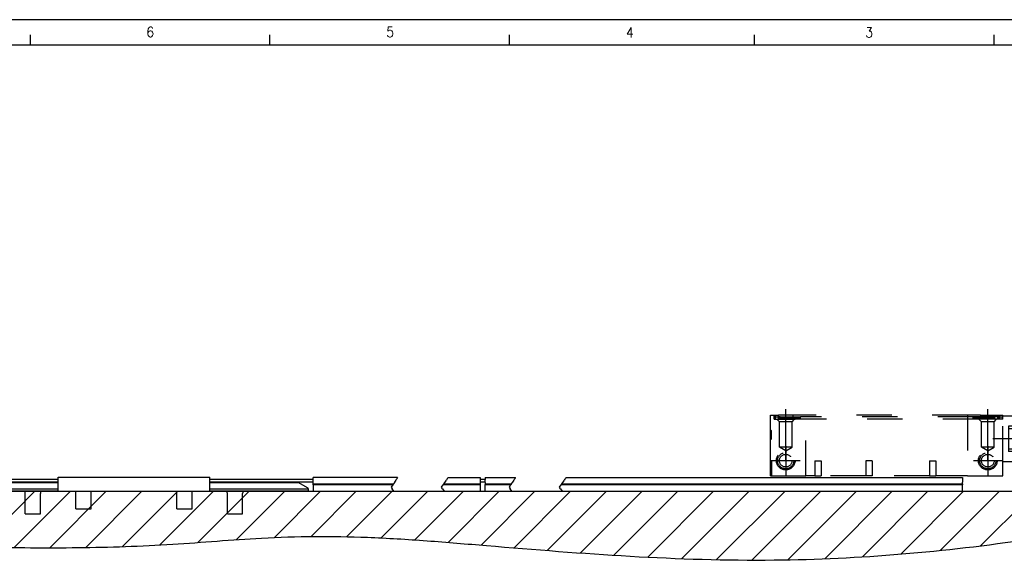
# Model space of a CAD drawing. Header units: millimetres. Extents: x -85 to 3708, y -72 to 348.
# Tile 7 of 10: x 216 to 411, y 240 to 348. Entities that reach past the tile are written whole.
import ezdxf

# ---------------------------------------------------------------- set-up
doc = ezdxf.new("R2010")
doc.units = ezdxf.units.MM
doc.linetypes.add('DASHED', pattern=[15, 7, -8])
doc.linetypes.add('DOT_CENTER', pattern=[14, 12, -1, 0, -1])
doc.layers.add('1', color=7, linetype='Continuous')
doc.styles.add('CONVERTER_11', font='txt.shx', dxfattribs={"width": 0.9})

# ---------------------------------------------------------------- blocks, each defined once
blk = doc.blocks.new('CABEZA_REGLA_EXPOSED_1__4', base_point=(364.99, 257.76))
at = {"color": 2, "linetype": 'DASHED'}
for p, q in [((364.99, 266.86), (364.99, 269.76)), ((364.99, 269.76), (365.69, 269.76)), ((365.69, 269.76), (365.99, 269.76)), ((365.69, 268.96), (365.69, 269.76)), ((365.69, 268.96), (365.79, 268.96)), ((365.79, 269.46), (366.69, 269.46)), ((365.79, 268.96), (365.79, 269.46)), ((365.79, 268.96), (365.99, 268.96)), ((365.99, 269.76), (366.58, 269.76)), ((365.99, 268.96), (365.99, 269.76)), ((365.99, 268.96), (366.24, 268.96)), ((366.74, 268.46), (366.24, 268.96)), ((366.24, 268.96), (366.58, 268.96)), ((366.58, 268.96), (366.58, 269.76)), ((369.41, 269.76), (366.58, 269.76)), ((366.58, 268.96), (366.72, 268.96)), ((366.72, 269.46), (366.69, 269.46)), ((366.69, 269.16), (366.69, 269.46)), ((367.03, 269.16), (366.69, 269.16)), ((366.89, 269.46), (366.72, 269.46)), ((366.72, 268.96), (366.72, 269.46)), ((366.72, 268.96), (367.71, 268.96)), ((366.89, 269.46), (367.71, 269.46)), ((366.89, 269.32), (366.89, 269.46)), ((366.89, 269.32), (370.69, 269.32)), ((367.03, 269.16), (366.89, 269.32)), ((370.55, 269.16), (367.03, 269.16)), ((367.71, 269.46), (368.34, 269.46)), ((367.71, 269.46), (367.71, 268.96)), ((367.71, 268.96), (368.34, 268.96)), ((368.34, 269.46), (368.37, 269.46)), ((368.34, 269.46), (368.34, 268.96)), ((368.34, 268.96), (368.37, 268.96)), ((368.37, 269.46), (368.62, 269.46)), ((368.37, 269.46), (368.37, 268.96)), ((368.37, 268.96), (368.62, 268.96)), ((368.62, 269.46), (368.96, 269.46)), ((368.62, 269.46), (368.62, 268.96)), ((368.62, 268.96), (368.96, 268.96)), ((368.96, 269.46), (369.21, 269.46)), ((368.96, 269.46), (368.96, 268.96)), ((368.96, 268.96), (369.21, 268.96)), ((369.21, 269.46), (369.24, 269.46)), ((369.21, 269.46), (369.21, 268.96)), ((369.21, 268.96), (369.24, 268.96)), ((369.24, 269.46), (369.4, 269.46)), ((369.24, 269.46), (369.24, 268.96)), ((369.24, 268.46), (369.74, 268.96)), ((369.24, 268.96), (369.4, 268.96)), ((369.41, 269.76), (369.4, 269.46)), ((369.4, 269.46), (369.87, 269.46)), ((369.4, 268.96), (369.4, 269.46)), ((369.4, 268.96), (369.74, 268.96)), ((371.99, 269.76), (369.41, 269.76)), ((369.74, 268.96), (369.87, 268.96)), ((369.87, 269.46), (369.89, 269.46)), ((369.87, 269.46), (369.87, 268.96)), ((369.87, 268.96), (369.89, 268.96)), ((369.89, 269.46), (370.69, 269.46)), ((369.89, 268.96), (369.89, 269.46)), ((406.09, 268.96), (369.89, 268.96)), ((370.55, 269.16), (370.69, 269.32)), ((370.89, 269.16), (370.55, 269.16)), ((370.69, 269.46), (370.89, 269.46)), ((370.69, 269.32), (370.69, 269.46)), ((370.89, 269.16), (370.89, 269.46)), ((405.09, 269.46), (370.89, 269.46)), ((371.99, 257.76), (371.99, 269.76)), ((403.99, 269.76), (371.99, 269.76)), ((403.99, 269.76), (403.99, 257.76)), ((406.57, 269.76), (403.99, 269.76)), ((405.09, 269.16), (405.09, 269.46)), ((405.29, 269.46), (405.09, 269.46)), ((405.43, 269.16), (405.09, 269.16)), ((406.09, 269.46), (405.29, 269.46)), ((405.29, 269.32), (405.29, 269.46)), ((405.29, 269.32), (406.24, 269.32)), ((405.43, 269.16), (405.29, 269.32)), ((408.95, 269.16), (405.43, 269.16)), ((406.11, 269.46), (406.09, 269.46)), ((406.09, 268.96), (406.09, 269.46)), ((406.11, 268.96), (406.09, 268.96)), ((406.57, 269.46), (406.11, 269.46)), ((406.11, 269.46), (406.11, 268.96)), ((406.24, 268.96), (406.11, 268.96)), ((406.24, 269.32), (409.09, 269.32)), ((406.57, 268.96), (406.24, 268.96)), ((406.74, 268.46), (406.24, 268.96)), ((406.57, 269.76), (409.4, 269.76)), ((406.57, 269.76), (406.57, 269.46)), ((406.74, 269.46), (406.57, 269.46)), ((406.57, 269.46), (406.57, 268.96)), ((406.74, 268.96), (406.57, 268.96)), ((406.77, 269.46), (406.74, 269.46)), ((406.74, 269.46), (406.74, 268.96)), ((406.77, 268.96), (406.74, 268.96)), ((406.77, 269.46), (406.77, 268.96)), ((407.02, 269.46), (406.77, 269.46)), ((407.02, 268.96), (406.77, 268.96)), ((407.02, 269.46), (407.02, 268.96)), ((407.36, 269.46), (407.02, 269.46)), ((407.36, 268.96), (407.02, 268.96)), ((407.36, 269.46), (407.36, 268.96)), ((407.61, 269.46), (407.36, 269.46)), ((407.61, 268.96), (407.36, 268.96)), ((407.64, 269.46), (407.61, 269.46)), ((407.61, 269.46), (407.61, 268.96)), ((407.64, 268.96), (407.61, 268.96)), ((408.27, 269.46), (407.64, 269.46)), ((407.64, 269.46), (407.64, 268.96)), ((408.27, 268.96), (407.64, 268.96)), ((409.09, 269.46), (408.27, 269.46)), ((408.27, 269.46), (408.27, 268.96)), ((409.26, 268.96), (408.27, 268.96)), ((408.95, 269.16), (409.09, 269.32)), ((409.29, 269.16), (408.95, 269.16)), ((409.26, 269.46), (409.09, 269.46)), ((409.09, 269.32), (409.09, 269.46)), ((409.24, 268.46), (409.74, 268.96)), ((409.29, 269.46), (409.26, 269.46)), ((409.26, 268.96), (409.26, 269.46)), ((409.4, 268.96), (409.26, 268.96)), ((409.29, 269.16), (409.29, 269.46)), ((410.19, 269.46), (409.29, 269.46)), ((409.4, 269.76), (409.99, 269.76)), ((409.4, 268.96), (409.4, 269.76)), ((409.74, 268.96), (409.4, 268.96)), ((409.99, 268.96), (409.74, 268.96)), ((409.99, 269.76), (410.29, 269.76)), ((409.99, 268.96), (409.99, 269.76)), ((410.19, 268.96), (409.99, 268.96)), ((410.19, 269.46), (410.19, 268.96)), ((410.19, 269.46), (410.89, 269.46)), ((410.29, 268.96), (410.19, 268.96)), ((410.29, 269.76), (410.99, 269.76)), ((410.29, 269.76), (410.29, 268.96)), ((410.89, 268.96), (410.29, 268.96)), ((410.89, 268.96), (410.89, 269.46)), ((410.99, 268.96), (410.89, 268.96)), ((410.99, 269.56), (410.99, 269.76)), ((410.99, 268.96), (410.99, 269.56)), ((412.78, 269.56), (410.99, 269.56)), ((410.99, 260.56), (410.99, 268.96)), ((413.7, 268.86), (413.14, 269.42)), ((369.24, 268.46), (366.74, 268.46)), ((366.74, 263.46), (366.74, 268.46)), ((369.24, 263.46), (369.24, 268.46)), ((406.74, 263.46), (406.74, 268.46)), ((409.24, 268.46), (406.74, 268.46)), ((409.24, 263.46), (409.24, 268.46)), ((417.99, 267.56), (412.08, 267.56)), ((412.08, 267.56), (412.08, 267.06)), ((412.08, 267.06), (412.08, 263.06)), ((418.49, 267.06), (412.08, 267.06)), ((417.99, 268.56), (414.4, 268.56)), ((417.99, 261.56), (417.99, 268.56)), ((418.49, 268.06), (417.99, 268.56)), ((417.99, 267.56), (418.49, 268.06)), ((418.49, 268.06), (418.49, 267.06)), ((418.49, 267.06), (418.49, 263.06)), ((364.99, 264.86), (364.99, 266.86)), ((365.19, 266.66), (364.99, 266.86)), ((365.19, 265.06), (364.99, 264.86)), ((365.19, 265.06), (365.19, 266.66)), ((364.99, 260.76), (364.99, 264.86)), ((367.99, 262.71), (366.74, 263.46)), ((369.24, 263.46), (366.74, 263.46)), ((367.99, 262.71), (369.24, 263.46)), ((409.24, 263.46), (406.74, 263.46)), ((407.99, 262.71), (406.74, 263.46)), ((407.99, 262.71), (409.24, 263.46)), ((412.08, 263.06), (412.08, 262.56)), ((418.49, 263.06), (412.08, 263.06)), ((417.99, 262.56), (412.08, 262.56)), ((413.7, 261.27), (413.14, 260.71)), ((417.99, 261.56), (414.4, 261.56)), ((417.99, 262.56), (418.49, 262.06)), ((418.49, 262.06), (417.99, 261.56)), ((418.49, 263.06), (418.49, 262.06)), ((365.19, 260.76), (364.99, 260.76)), ((364.99, 257.76), (364.99, 260.76)), ((365.19, 260.76), (365.19, 257.76)), ((373.77, 260.76), (375.01, 260.76)), ((373.77, 260.76), (373.77, 257.76)), ((375.01, 260.76), (375.01, 257.76)), ((383.87, 260.76), (383.87, 257.76)), ((385.11, 260.76), (383.87, 260.76)), ((385.11, 260.76), (385.11, 257.76)), ((396.47, 260.76), (397.71, 260.76)), ((396.47, 260.76), (396.47, 257.76)), ((397.71, 260.76), (397.71, 257.76)), ((410.99, 257.76), (410.99, 260.56)), ((412.78, 260.56), (410.99, 260.56)), ((364.99, 257.76), (365.19, 257.76)), ((365.19, 257.76), (371.99, 257.76)), ((373.77, 257.76), (371.99, 257.76)), ((373.77, 257.76), (375.01, 257.76)), ((383.87, 257.76), (375.01, 257.76)), ((385.11, 257.76), (383.87, 257.76)), ((396.47, 257.76), (385.11, 257.76)), ((396.47, 257.76), (397.71, 257.76)), ((403.99, 257.76), (397.71, 257.76)), ((403.99, 257.76), (410.99, 257.76))]:
    blk.add_line(p, q, dxfattribs=at)
for centre, radius in [((367.99, 260.76), 1.85), ((367.99, 260.76), 1.6), ((367.99, 260.76), 1.25), ((407.99, 260.76), 1.85), ((407.99, 260.76), 1.6), ((407.99, 260.76), 1.25)]:
    blk.add_circle(centre, radius, dxfattribs=at)
for centre, radius, start, end in [((412.78, 269.06), 0.5, 45, 90), ((414.4, 269.56), 1, 225, 270), ((414.4, 260.56), 1, 90, 135), ((412.78, 261.06), 0.5, 270, 315)]:
    blk.add_arc(centre, radius, start, end, dxfattribs=at)
at = {"layer": '1', "color": 2, "linetype": 'DOT_CENTER'}
for p, q in [((367.99, 260.71), (367.99, 270.96)), ((407.99, 260.71), (407.99, 270.96)), ((420.49, 265.06), (408.99, 265.06)), ((367.99, 263.61), (367.99, 257.91)), ((407.99, 263.61), (407.99, 257.91)), ((370.84, 260.76), (365.14, 260.76)), ((410.84, 260.76), (405.14, 260.76))]:
    blk.add_line(p, q, dxfattribs=at)
blk = doc.blocks.new('Regla_64__5', base_point=(32.99, 250.26))
at = {"color": 7, "linetype": 'Continuous'}
for p, q in [((223.99, 257.51), (253.99, 257.51)), ((223.99, 257.01), (223.99, 257.51)), ((253.99, 257.01), (253.99, 257.51)), ((291.17, 257.41), (274.49, 257.41)), ((274.49, 257.01), (274.49, 257.41)), ((301.17, 257.41), (307.49, 257.41)), ((307.49, 257.41), (307.49, 257.01)), ((308.49, 257.41), (308.49, 257.01)), ((308.49, 257.41), (314.52, 257.41)), ((324.52, 257.41), (402.99, 257.41)), ((402.99, 257.41), (402.99, 257.01)), ((223.99, 257.01), (203.49, 257.01)), ((223.99, 256.51), (203.49, 256.51)), ((206.49, 256.46), (223.99, 256.46)), ((223.99, 256.51), (223.99, 257.01)), ((223.99, 256.46), (223.99, 256.51)), ((223.99, 254.71), (223.99, 256.46)), ((274.49, 257.01), (253.99, 257.01)), ((253.99, 256.51), (253.99, 257.01)), ((274.49, 256.51), (253.99, 256.51)), ((253.99, 256.46), (253.99, 256.51)), ((253.99, 256.46), (271.49, 256.46)), ((253.99, 254.71), (253.99, 256.46)), ((273.49, 255.31), (271.49, 256.46)), ((273.49, 255.21), (273.49, 255.31)), ((274.49, 256.46), (274.49, 257.01)), ((274.49, 256.16), (274.49, 256.46)), ((274.49, 256.16), (290.33, 256.16)), ((274.49, 256.06), (274.49, 256.16)), ((274.49, 256.06), (290.27, 256.06)), ((274.49, 255.96), (274.49, 256.06)), ((290.2, 255.96), (274.49, 255.96)), ((274.49, 255.96), (274.49, 254.71)), ((307.49, 255.96), (300.2, 255.96)), ((300.27, 256.06), (307.49, 256.06)), ((300.33, 256.16), (307.49, 256.16)), ((307.49, 257.01), (307.49, 256.46)), ((308.49, 257.01), (307.49, 257.01)), ((308.49, 256.51), (307.49, 256.51)), ((307.49, 256.46), (307.49, 256.16)), ((307.49, 256.16), (307.49, 256.06)), ((307.49, 256.06), (307.49, 255.96)), ((307.49, 255.96), (307.49, 254.71)), ((308.49, 256.51), (308.49, 257.01)), ((308.49, 256.46), (308.49, 256.51)), ((308.49, 256.46), (308.49, 256.16)), ((308.49, 256.16), (308.49, 256.06)), ((308.49, 256.16), (313.68, 256.16)), ((308.49, 255.96), (308.49, 256.06)), ((308.49, 256.06), (313.62, 256.06)), ((308.49, 254.71), (308.49, 255.96)), ((313.55, 255.96), (308.49, 255.96)), ((402.99, 255.96), (323.55, 255.96)), ((402.99, 256.06), (323.62, 256.06)), ((323.68, 256.16), (402.99, 256.16)), ((402.99, 257.01), (402.99, 256.51)), ((402.99, 256.46), (402.99, 256.51)), ((402.99, 256.16), (402.99, 256.46)), ((402.99, 256.16), (402.99, 256.06)), ((402.99, 256.06), (402.99, 255.96)), ((402.99, 254.71), (402.99, 255.96)), ((204.49, 255.21), (223.99, 255.21)), ((223.99, 254.71), (204.49, 254.71)), ((217.49, 250.26), (217.49, 254.27)), ((220.49, 250.26), (220.49, 254.27)), ((223.99, 254.71), (253.99, 254.71)), ((227.49, 251.23), (227.49, 254.71)), ((230.49, 251.23), (230.49, 254.71)), ((247.49, 251.23), (247.49, 254.71)), ((250.49, 251.23), (250.49, 254.71)), ((253.99, 255.21), (273.49, 255.21)), ((273.49, 254.71), (253.99, 254.71)), ((257.49, 250.26), (257.49, 254.27)), ((260.49, 250.26), (260.49, 254.27)), ((273.49, 255.21), (273.49, 254.71)), ((274.49, 254.71), (290.42, 254.71)), ((300.42, 254.71), (307.49, 254.71)), ((308.49, 254.71), (313.76, 254.71)), ((323.76, 254.71), (402.99, 254.71)), ((217.49, 250.26), (220.49, 250.26)), ((227.49, 251.23), (230.49, 251.23)), ((247.49, 251.23), (250.49, 251.23)), ((257.49, 250.26), (260.49, 250.26))]:
    blk.add_line(p, q, dxfattribs=at)
at = {"color": 2, "linetype": 'DOT_CENTER'}
for p, q in [((291.07, 257.26), (291, 257.16)), ((291.14, 257.38), (291.07, 257.26)), ((291.14, 257.38), (291.17, 257.41)), ((301, 257.16), (301.07, 257.26)), ((301.07, 257.26), (301.14, 257.38)), ((301.17, 257.41), (301.14, 257.38)), ((314.35, 257.16), (314.42, 257.26)), ((314.42, 257.26), (314.49, 257.38)), ((314.49, 257.38), (314.52, 257.41)), ((324.42, 257.26), (324.35, 257.16)), ((324.49, 257.38), (324.42, 257.26)), ((324.52, 257.41), (324.49, 257.38)), ((290.2, 255.96), (289.89, 255.5)), ((289.89, 255.5), (290.08, 255.21)), ((290.27, 256.06), (290.2, 255.96)), ((290.33, 256.16), (290.27, 256.06)), ((290.53, 256.46), (290.33, 256.16)), ((290.57, 256.51), (290.53, 256.46)), ((290.83, 256.91), (290.57, 256.51)), ((290.9, 257.01), (290.83, 256.91)), ((290.9, 257.01), (290.95, 257.09)), ((290.95, 257.09), (291, 257.16)), ((299.89, 255.5), (300.2, 255.96)), ((300.08, 255.21), (299.89, 255.5)), ((300.2, 255.96), (300.27, 256.06)), ((300.27, 256.06), (300.33, 256.16)), ((300.33, 256.16), (300.53, 256.46)), ((300.53, 256.46), (300.57, 256.51)), ((300.57, 256.51), (300.83, 256.91)), ((300.9, 257.01), (300.83, 256.91)), ((300.95, 257.09), (300.9, 257.01)), ((300.95, 257.09), (301, 257.16)), ((313.55, 255.96), (313.24, 255.5)), ((313.24, 255.5), (313.43, 255.21)), ((313.62, 256.06), (313.55, 255.96)), ((313.68, 256.16), (313.62, 256.06)), ((313.88, 256.46), (313.68, 256.16)), ((313.92, 256.51), (313.88, 256.46)), ((314.18, 256.91), (313.92, 256.51)), ((314.18, 256.91), (314.25, 257.01)), ((314.25, 257.01), (314.3, 257.09)), ((314.3, 257.09), (314.35, 257.16)), ((323.24, 255.5), (323.55, 255.96)), ((323.43, 255.21), (323.24, 255.5)), ((323.55, 255.96), (323.62, 256.06)), ((323.62, 256.06), (323.68, 256.16)), ((323.68, 256.16), (323.88, 256.46)), ((323.88, 256.46), (323.92, 256.51)), ((323.92, 256.51), (324.18, 256.91)), ((324.25, 257.01), (324.18, 256.91)), ((324.25, 257.01), (324.3, 257.09)), ((324.35, 257.16), (324.3, 257.09)), ((290.42, 254.71), (290.08, 255.21)), ((300.08, 255.21), (300.42, 254.71)), ((313.76, 254.71), (313.43, 255.21)), ((323.43, 255.21), (323.76, 254.71))]:
    blk.add_line(p, q, dxfattribs=at)
at = {"color": 7, "linetype": 'Continuous'}
for centre, start, end in [((216.69, 254.27), 0, 33.3457), ((221.29, 254.27), 146.6543, 180), ((256.69, 254.27), 0, 33.3457), ((261.29, 254.27), 146.6543, 180)]:
    blk.add_arc(centre, 0.8, start, end, dxfattribs=at)
blk = doc.blocks.new('EXG_EXGA-2940__7', base_point=(24.99, 250.26))
for name, p in [('CABEZA_REGLA_EXPOSED_1__4', (364.99, 257.76)), ('Regla_64__5', (32.99, 250.26))]:
    blk.add_blockref(name, p)
blk = doc.blocks.new('Alzado1', base_point=(164, 260))
at = {"layer": '1', "linetype": 'Continuous'}
h = blk.add_hatch(dxfattribs=at)
h.set_pattern_fill('_USER', color=3, scale=5, angle=45, pattern_type=0)
h.set_pattern_definition([(45, (0, 0), (-3.535534, 3.535534), [])])
edge = h.paths.add_edge_path()
edge.add_line((0.897, 254.714), (465.897, 254.714))
edge.add_spline(control_points=[(465.897, 254.714), (449.377, 251.212), (416.337, 244.206), (373.075, 240.463), (337.198, 241.644), (314.334, 243.495), (297.005, 244.964), (285.636, 245.666), (274.697, 245.842), (264.772, 245.555), (255.436, 244.876), (243.358, 243.935), (227.918, 243.452), (180.651, 243.826), (105.003, 248.891), (35.601, 252.773), (0.897, 254.714)], knot_values=[0, 0, 0, 0, 50.6391101, 101.2783404, 129.7441454, 158.2487163, 170.0883622, 181.9209578, 192.410542, 202.9007783, 211.6953769, 220.4889334, 239.2435115, 258.0111617, 362.2792539, 466.5647362, 466.5647362, 466.5647362, 466.5647362], degree=3, periodic=0)
at = {"layer": '1', "color": 7, "linetype": 'Continuous'}
blk.add_line((0.897, 254.714), (465.897, 254.714), dxfattribs=at)
blk.add_open_spline([(0.897, 254.714), (35.601, 252.773), (105.003, 248.891), (180.651, 243.826), (227.918, 243.452), (243.358, 243.935), (255.436, 244.876), (264.772, 245.555), (274.697, 245.842), (285.636, 245.666), (297.005, 244.964), (314.334, 243.495), (337.198, 241.644), (373.075, 240.463), (416.337, 244.206), (449.377, 251.212), (465.897, 254.714)], degree=3, knots=[0, 0, 0, 0, 104.2854823, 208.5535746, 227.3212247, 246.0758028, 254.8693593, 263.6639579, 274.1541942, 284.6437785, 296.4763741, 308.3160199, 336.8205908, 365.2863958, 415.9256261, 466.5647362, 466.5647362, 466.5647362, 466.5647362], dxfattribs=at)
blk.add_blockref('EXG_EXGA-2940__7', (24.99, 250.256))
blk = doc.blocks.new('_A2', base_point=(504.09, -67.04))
at = {"layer": '1', "color": 2, "linetype": 'Continuous'}
for p, q in [((509.09, 347.96), (-84.91, 347.96)), ((218.49, 342.96), (218.49, 344.96)), ((265.91, 342.96), (265.91, 344.96)), ((313.32, 342.96), (313.32, 344.96)), ((361.84, 342.96), (361.84, 344.96)), ((409.26, 342.96), (409.26, 344.96))]:
    blk.add_line(p, q, dxfattribs=at)
at = {"layer": '1', "color": 7, "linetype": 'Continuous'}
blk.add_line((504.09, 342.96), (-64.91, 342.96), dxfattribs=at)
at = {"layer": '1', "color": 2, "char_height": 2, "attachment_point": 4, "line_spacing_factor": 1.20048, "style": 'CONVERTER_11'}
for s, insert in [('6', (241.45, 345.53)), ('5', (288.95, 345.53)), ('4', (336.37, 345.45)), ('3', (383.74, 345.45))]:
    blk.add_mtext(s, dxfattribs=dict(at, insert=insert))

msp = doc.modelspace()

# ---------------------------------------------------------------- block references
for name, p in [('_A2', (504.09, -67.04)), ('Alzado1', (164, 260))]:
    msp.add_blockref(name, p)

doc.saveas('drawing.dxf')
